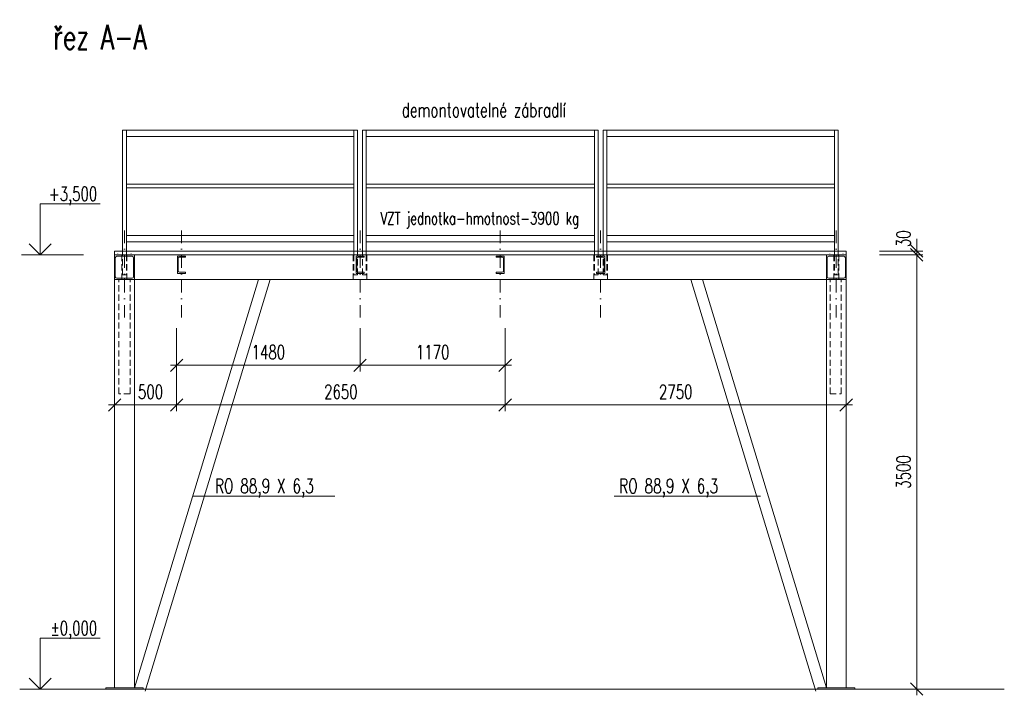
# Model space of a CAD drawing. Header units: millimetres. Extents: x 87184 to 252143, y -43579 to -2495.
# Tile 2 of 10: x 100610 to 108550, y -32645 to -27200. Entities that reach past the tile are written whole.
import ezdxf
from ezdxf.enums import TextEntityAlignment as Align

# ---------------------------------------------------------------- set-up
doc = ezdxf.new("R2010")
doc.units = ezdxf.units.MM
doc.header["$LTSCALE"] = 200
for name, pattern in [('DASHDOT', [1, 0.5, -0.25, 0, -0.25]), ('ČÁRKOVANÁ', [0.75, 0.5, -0.25]), ('ČÁRKOVANÁX2', [1.5, 1, -0.5])]:
    doc.linetypes.add(name, pattern=pattern)
doc.layers.get('Defpoints').update_dxf_attribs({"color": 140})
doc.layers.add('A99_N_kce-pohl', color=1, linetype='Continuous', lineweight=5)
doc.layers.add('A99_N_koty-100', color=160, linetype='Continuous', lineweight=5)
doc.styles.add('A99_kota', font='isocpeur.ttf')
doc.styles.add('AR-KOTY', font='simplex', dxfattribs={"width": 0.7})
doc.styles.add('Popis', font='arial.ttf')
doc.styles.add('RomanS', font='romans.shx')
doc.dimstyles.new('VZT_50', dxfattribs={"dimscale": 0, "dimtxt": 112.5, "dimasz": 100, "dimexe": 50, "dimexo": 50, "dimgap": 50, "dimtad": 1, "dimdec": 0, "dimtxsty": 'AR-KOTY', "dimblk": 'OBLIQUE', "dimcen": 90, "dimdle": 50, "dimadec": 1, "dimazin": 0, "dimtfac": 1, "dimtdec": 0, "dimtix": 1, "dimtmove": 2, "dimatfit": 3, "dimldrblk": 'OBLIQUE', "dimfxl": 0, "dimlwd": 5, "dimlwe": 5, "dimarcsym": 0})

# ---------------------------------------------------------------- blocks, each defined once
blk = doc.blocks.new('_OBLIQUE')
at = {"color": 0, "linetype": 'ByBlock'}
blk.add_line((-0.5, -0.5), (0.5, 0.5), dxfattribs=at)
blk = doc.blocks.new('*D33')
at = {"layer": 'A99_N_koty-100', "color": 0, "linetype": 'Continuous', "lineweight": 5, "ltscale": 0.5, "transparency": 16777216}
for p, q in [((107844.2, -32645), (107844.2, -29045)), ((107544.2, -29095), (107894.2, -29095)), ((107544.2, -32595), (107894.2, -32595))]:
    blk.add_line(p, q, dxfattribs=at)
at = {"layer": 'Defpoints', "color": 0, "linetype": 'Continuous', "ltscale": 0.5, "transparency": 16777216}
for p in [(107045, -29095), (107844.2, -29095), (107045, -32595)]:
    blk.add_point(p, dxfattribs=at)
at = {"layer": 'A99_N_koty-100', "color": 0, "linetype": 'Continuous', "lineweight": 5, "ltscale": 0.5, "transparency": 16777216, "xscale": 100, "yscale": 100, "zscale": 100}
for p, rotation in [((107844.2, -29095), 90), ((107844.2, -32595), 270)]:
    blk.add_blockref('_OBLIQUE', p, dxfattribs=dict(at, rotation=rotation))
at = {"layer": 'A99_N_koty-100', "color": 0, "linetype": 'Continuous', "ltscale": 0.5, "transparency": 16777216, "insert": (107737.9, -30845), "char_height": 112.5, "attachment_point": 5, "rotation": 90, "style": 'AR-KOTY'}
blk.add_mtext('3500', dxfattribs=at)
blk = doc.blocks.new('*U27')
at = {"color": 0, "linetype": 'Continuous', "lineweight": -2}
for p, q in [((0, -200), (0, 0)), ((80, 0), (0, 0)), ((80, -11), (80, 0)), ((6, -176), (6, -24)), ((80, -11), (19, -11)), ((80, -200), (0, -200)), ((80, -189), (19, -189)), ((80, -200), (80, -189))]:
    blk.add_line(p, q, dxfattribs=at)
for centre, start, end in [((19, -24), 90, 180), ((19, -176), 180, 270)]:
    blk.add_arc(centre, 13, start, end, dxfattribs=at)
at = {"layer": 'Defpoints', "color": 221, "style": 'Popis'}
blk.add_attdef('VELIKOST_PROFILU', text='', height=5, dxfattribs=at).set_placement((7.4, 6.3), align=Align.BOTTOM_LEFT)
blk = doc.blocks.new('*U71')
at = {"color": 0, "linetype": 'Continuous', "lineweight": -2}
for p, q in [((0, -140), (0, 0)), ((65, 0), (0, 0)), ((65, -9), (65, 0)), ((5, -119), (5, -21)), ((65, -9), (17, -9)), ((65, -140), (0, -140)), ((65, -131), (17, -131)), ((65, -140), (65, -131))]:
    blk.add_line(p, q, dxfattribs=at)
for centre, start, end in [((17, -21), 90, 180), ((17, -119), 180, 270)]:
    blk.add_arc(centre, 12, start, end, dxfattribs=at)
at = {"layer": 'Defpoints', "color": 221, "style": 'Popis'}
blk.add_attdef('VELIKOST_PROFILU', text='', height=5, dxfattribs=at).set_placement((7.4, 6.3), align=Align.BOTTOM_LEFT)
blk = doc.blocks.new('*D31')
at = {"layer": 'A99_N_koty-100', "color": 0, "linetype": 'Continuous', "lineweight": 5, "ltscale": 0.5, "transparency": 16777216}
for p, q in [((103355, -29685), (103355, -30035)), ((104525, -29685), (104525, -30035)), ((103305, -29985), (104575, -29985))]:
    blk.add_line(p, q, dxfattribs=at)
at = {"layer": 'Defpoints', "color": 0, "linetype": 'Continuous', "ltscale": 0.5, "transparency": 16777216}
for p in [(103355, -29295), (104525, -29295), (104525, -29985)]:
    blk.add_point(p, dxfattribs=at)
at = {"layer": 'A99_N_koty-100', "color": 0, "linetype": 'Continuous', "lineweight": 5, "ltscale": 0.5, "transparency": 16777216, "xscale": 100, "yscale": 100, "zscale": 100, "rotation": 180}
blk.add_blockref('_OBLIQUE', (103355, -29985), dxfattribs=at)
at = {"layer": 'A99_N_koty-100', "color": 0, "linetype": 'Continuous', "lineweight": 5, "ltscale": 0.5, "transparency": 16777216, "xscale": 100, "yscale": 100, "zscale": 100}
blk.add_blockref('_OBLIQUE', (104525, -29985), dxfattribs=at)
at = {"layer": 'A99_N_koty-100', "color": 0, "linetype": 'Continuous', "ltscale": 0.5, "transparency": 16777216, "insert": (103940, -29878.8), "char_height": 112.5, "attachment_point": 5, "style": 'AR-KOTY'}
blk.add_mtext('1170', dxfattribs=at)
blk = doc.blocks.new('*D44')
at = {"layer": 'A99_N_koty-100', "color": 0, "linetype": 'Continuous', "lineweight": 5, "ltscale": 0.5, "transparency": 16777216}
for p, q in [((101875, -29685), (101875, -30035)), ((103355, -29685), (103355, -30035)), ((101825, -29985), (103405, -29985))]:
    blk.add_line(p, q, dxfattribs=at)
at = {"layer": 'Defpoints', "color": 0, "linetype": 'Continuous', "ltscale": 0.5, "transparency": 16777216}
for p in [(103355, -29295), (101875, -29300), (103355, -29985)]:
    blk.add_point(p, dxfattribs=at)
at = {"layer": 'A99_N_koty-100', "color": 0, "linetype": 'Continuous', "lineweight": 5, "ltscale": 0.5, "transparency": 16777216, "xscale": 100, "yscale": 100, "zscale": 100, "rotation": 180}
blk.add_blockref('_OBLIQUE', (101875, -29985), dxfattribs=at)
at = {"layer": 'A99_N_koty-100', "color": 0, "linetype": 'Continuous', "lineweight": 5, "ltscale": 0.5, "transparency": 16777216, "xscale": 100, "yscale": 100, "zscale": 100}
blk.add_blockref('_OBLIQUE', (103355, -29985), dxfattribs=at)
at = {"layer": 'A99_N_koty-100', "color": 0, "linetype": 'Continuous', "ltscale": 0.5, "transparency": 16777216, "insert": (102615, -29878.8), "char_height": 112.5, "attachment_point": 5, "style": 'AR-KOTY'}
blk.add_mtext('1480', dxfattribs=at)
blk = doc.blocks.new('*D29')
at = {"layer": 'A99_N_koty-100', "color": 0, "linetype": 'Continuous', "lineweight": 5, "ltscale": 0.5, "transparency": 16777216}
for p, q in [((101875, -30005), (101875, -30355)), ((101325, -30305), (101925, -30305)), ((101375, -30305), (101375, -30255))]:
    blk.add_line(p, q, dxfattribs=at)
at = {"layer": 'Defpoints', "color": 0, "linetype": 'Continuous', "ltscale": 0.5, "transparency": 16777216}
for p in [(101875, -29095), (101375, -30305), (101875, -30305)]:
    blk.add_point(p, dxfattribs=at)
at = {"layer": 'A99_N_koty-100', "color": 0, "linetype": 'Continuous', "lineweight": 5, "ltscale": 0.5, "transparency": 16777216, "xscale": 100, "yscale": 100, "zscale": 100, "rotation": 180}
blk.add_blockref('_OBLIQUE', (101375, -30305), dxfattribs=at)
at = {"layer": 'A99_N_koty-100', "color": 0, "linetype": 'Continuous', "lineweight": 5, "ltscale": 0.5, "transparency": 16777216, "xscale": 100, "yscale": 100, "zscale": 100}
blk.add_blockref('_OBLIQUE', (101875, -30305), dxfattribs=at)
at = {"layer": 'A99_N_koty-100', "color": 0, "linetype": 'Continuous', "ltscale": 0.5, "transparency": 16777216, "insert": (101665, -30198.8), "char_height": 112.5, "attachment_point": 5, "style": 'AR-KOTY'}
blk.add_mtext('500', dxfattribs=at)
blk = doc.blocks.new('*D30')
at = {"layer": 'A99_N_koty-100', "color": 0, "linetype": 'Continuous', "lineweight": 5, "ltscale": 0.5, "transparency": 16777216}
for p, q in [((101875, -30005), (101875, -30355)), ((104525, -30005), (104525, -30355)), ((101825, -30305), (104575, -30305))]:
    blk.add_line(p, q, dxfattribs=at)
at = {"layer": 'Defpoints', "color": 0, "linetype": 'Continuous', "ltscale": 0.5, "transparency": 16777216}
for p in [(101875, -29095), (104525, -29095), (104525, -30305)]:
    blk.add_point(p, dxfattribs=at)
at = {"layer": 'A99_N_koty-100', "color": 0, "linetype": 'Continuous', "lineweight": 5, "ltscale": 0.5, "transparency": 16777216, "xscale": 100, "yscale": 100, "zscale": 100, "rotation": 180}
blk.add_blockref('_OBLIQUE', (101875, -30305), dxfattribs=at)
at = {"layer": 'A99_N_koty-100', "color": 0, "linetype": 'Continuous', "lineweight": 5, "ltscale": 0.5, "transparency": 16777216, "xscale": 100, "yscale": 100, "zscale": 100}
blk.add_blockref('_OBLIQUE', (104525, -30305), dxfattribs=at)
at = {"layer": 'A99_N_koty-100', "color": 0, "linetype": 'Continuous', "ltscale": 0.5, "transparency": 16777216, "insert": (103200, -30198.8), "char_height": 112.5, "attachment_point": 5, "style": 'AR-KOTY'}
blk.add_mtext('2650', dxfattribs=at)
blk = doc.blocks.new('*D43')
at = {"layer": 'A99_N_koty-100', "color": 0, "linetype": 'Continuous', "lineweight": 5, "ltscale": 0.5, "transparency": 16777216}
for p, q in [((104525, -30005), (104525, -30355)), ((104475, -30305), (107325, -30305)), ((107275, -30305), (107275, -30255))]:
    blk.add_line(p, q, dxfattribs=at)
at = {"layer": 'Defpoints', "color": 0, "linetype": 'Continuous', "ltscale": 0.5, "transparency": 16777216}
for p in [(104525, -29095), (107275, -30305), (107275, -30305)]:
    blk.add_point(p, dxfattribs=at)
at = {"layer": 'A99_N_koty-100', "color": 0, "linetype": 'Continuous', "lineweight": 5, "ltscale": 0.5, "transparency": 16777216, "xscale": 100, "yscale": 100, "zscale": 100, "rotation": 180}
blk.add_blockref('_OBLIQUE', (104525, -30305), dxfattribs=at)
at = {"layer": 'A99_N_koty-100', "color": 0, "linetype": 'Continuous', "lineweight": 5, "ltscale": 0.5, "transparency": 16777216, "xscale": 100, "yscale": 100, "zscale": 100}
blk.add_blockref('_OBLIQUE', (107275, -30305), dxfattribs=at)
at = {"layer": 'A99_N_koty-100', "color": 0, "linetype": 'Continuous', "ltscale": 0.5, "transparency": 16777216, "insert": (105900, -30198.8), "char_height": 112.5, "attachment_point": 5, "style": 'AR-KOTY'}
blk.add_mtext('2750', dxfattribs=at)
blk = doc.blocks.new('*U13')
at = {"color": 0, "linetype": 'ByBlock', "lineweight": -2}
blk.add_line((-3, 0), (7, 0), dxfattribs=at)
for points in [[(0, 0), (0, 8.2), (0, 8.2), (9.7, 8.2)], [(-1.75, 1.75), (0, 0), (1.75, 1.75)]]:
    blk.add_lwpolyline(points, dxfattribs=at)
at = {"color": 0, "linetype": 'ByBlock', "lineweight": -2, "style": 'A99_kota'}
for tag, p in [('VYSKA', (9.2, 10.95)), ('POPIS', (9.2, 7.7))]:
    blk.add_attdef(tag, text='', height=2, dxfattribs=at).set_placement(p, align=Align.TOP_RIGHT)
blk = doc.blocks.new('*D70')
at = {"layer": 'A99_N_koty-100', "color": 0, "linetype": 'Continuous', "lineweight": 5, "ltscale": 0.5, "transparency": 16777216}
for p, q in [((107844.2, -29065), (107844.2, -28965)), ((107544.2, -29065), (107894.2, -29065)), ((107544.2, -29095), (107894.2, -29095)), ((107844.2, -29095), (107844.2, -29065)), ((107844.2, -29095), (107844.2, -29195))]:
    blk.add_line(p, q, dxfattribs=at)
at = {"layer": 'Defpoints', "color": 0, "linetype": 'Continuous', "ltscale": 0.5, "transparency": 16777216}
for p in [(107275, -29065), (107275, -29095), (107844.2, -29065)]:
    blk.add_point(p, dxfattribs=at)
at = {"layer": 'A99_N_koty-100', "color": 0, "linetype": 'Continuous', "lineweight": 5, "ltscale": 0.5, "transparency": 16777216, "xscale": 100, "yscale": 100, "zscale": 100}
for p, rotation in [((107844.2, -29065), 270), ((107844.2, -29095), 90)]:
    blk.add_blockref('_OBLIQUE', p, dxfattribs=dict(at, rotation=rotation))
at = {"layer": 'A99_N_koty-100', "color": 0, "linetype": 'Continuous', "ltscale": 0.5, "transparency": 16777216, "insert": (107737.9, -28965), "char_height": 112.5, "attachment_point": 5, "rotation": 90, "style": 'AR-KOTY'}
blk.add_mtext('30', dxfattribs=at)

msp = doc.modelspace()

# ---------------------------------------------------------------- linework, layer by layer
at = {"layer": 'A99_N_kce-pohl', "lineweight": 5}
msp.add_line((101380, -29095), (107275, -29095), dxfattribs=at)
for points in [[(101440, -29095), (101440, -28090), (101470, -28090), (101470, -29095), (101440, -29095)], [(101470, -28090), (103305, -28090), (103305, -28140), (101470, -28140), (101470, -28090)], [(103335, -29095), (103335, -28090), (103305, -28090), (103305, -29095), (103335, -29095)], [(103375, -29095), (103375, -28090), (103405, -28090), (103405, -29095), (103375, -29095)], [(105245, -28090), (103405, -28090), (103405, -28140), (105245, -28140), (105245, -28090)], [(105275, -29095), (105275, -28090), (105245, -28090), (105245, -29095), (105275, -29095)], [(105315, -29095), (105315, -28090), (105345, -28090), (105345, -29095), (105315, -29095)], [(107180, -28090), (105345, -28090), (105345, -28140), (107180, -28140), (107180, -28090)], [(107210, -29095), (107210, -28090), (107180, -28090), (107180, -29095), (107210, -29095)], [(101470, -28525), (103305, -28525), (103305, -28555), (101470, -28555), (101470, -28525)], [(105245, -28525), (103405, -28525), (103405, -28555), (105245, -28555), (105245, -28525)], [(107180, -28525), (105345, -28525), (105345, -28555), (107180, -28555), (107180, -28525)], [(101470, -28940), (103305, -28940), (103305, -28990), (101470, -28990), (101470, -28940)], [(105245, -28940), (103405, -28940), (103405, -28990), (105245, -28990), (105245, -28940)], [(107180, -28940), (105345, -28940), (105345, -28990), (107180, -28990), (107180, -28940)]]:
    msp.add_lwpolyline(points, dxfattribs=at)
at = {"layer": 'A99_N_kce-pohl'}
for points in [[(101375, -29095), (101375, -29065), (107275, -29065), (107275, -29095)], [(101305, -32595), (101305, -32585), (101605, -32585), (101605, -32595)], [(107045, -32595), (107045, -32585), (107345, -32585), (107345, -32595)]]:
    msp.add_lwpolyline(points, close=True, dxfattribs=at)
at = {"layer": 'A99_N_kce-pohl', "linetype": 'ČÁRKOVANÁ', "lineweight": 0, "ltscale": 0.5}
for points in [[(101475, -29095), (101475, -29295), (101435, -29295), (101435, -29095)], [(101470, -29095), (101470, -29255), (101440, -29255), (101440, -29095)], [(103300, -29095), (103300, -29295), (103410, -29295), (103410, -29095)], [(103305, -29095), (103305, -29255), (103335, -29255), (103335, -29095)], [(103405, -29095), (103405, -29255), (103375, -29255), (103375, -29095)], [(105240, -29095), (105240, -29295), (105350, -29295), (105350, -29095)], [(105245, -29095), (105245, -29255), (105275, -29255), (105275, -29095)], [(105345, -29095), (105345, -29255), (105315, -29255), (105315, -29095)], [(107175, -29095), (107175, -29295), (107215, -29295), (107215, -29095)], [(107180, -29095), (107180, -29255), (107210, -29255), (107210, -29095)]]:
    msp.add_lwpolyline(points, dxfattribs=at)
at = {"layer": 'A99_N_kce-pohl'}
for points in [[(101375, -29295), (107275, -29295)], [(101375, -29295), (101375, -32585)], [(101535, -29295), (101535, -32585)], [(107115, -29295), (107115, -32585)], [(107275, -29295), (107275, -32585)], [(108550, -32595), (100610, -32595)]]:
    msp.add_lwpolyline(points, dxfattribs=at)
at = {"layer": 'A99_N_kce-pohl', "linetype": 'ČÁRKOVANÁX2', "lineweight": 5, "ltscale": 0.25}
for points in [[(101410, -30215), (101410, -29295)], [(101500, -30215), (101500, -29295)], [(107145, -30215), (107145, -29295)], [(107235, -30215), (107235, -29295)], [(101500, -30215), (101410, -30215)], [(107145, -30215), (107235, -30215)]]:
    msp.add_lwpolyline(points, dxfattribs=at)
at = {"layer": 'A99_N_kce-pohl', "lineweight": 13, "ltscale": 0.05}
for points in [[(101535, -29295), (102535, -29295), (101535, -32585)], [(102629.1, -29295), (101621.1, -32611.2)], [(106020.9, -29295), (107028.9, -32611.2)], [(107115, -29295), (106115, -29295), (107115, -32585)]]:
    msp.add_lwpolyline(points, dxfattribs=at)
at = {"layer": 'A99_N_koty-100', "linetype": 'DASHDOT'}
for points in [[(101455, -29600), (101455, -28895)], [(101915, -29600), (101915, -28895)], [(103355, -29600), (103355, -28895)], [(104485, -29600), (104485, -28895)], [(105295, -29600), (105295, -28895)], [(107195, -29600), (107195, -28895)]]:
    msp.add_lwpolyline(points, dxfattribs=at)
at = {"layer": 'A99_N_koty-100', "color": 1, "lineweight": 5, "ltscale": 0.05}
for points in [[(102007.5, -31040), (102007.5, -31040), (103150, -31040)], [(105405, -31040), (105405, -31040), (106585, -31040)]]:
    msp.add_lwpolyline(points, dxfattribs=at)

# ---------------------------------------------------------------- block references
at = {"lineweight": 9}
ref = msp.add_blockref('*U27', (101375, -29095), dxfattribs=at)
ref.add_attrib('VELIKOST_PROFILU', '200', dxfattribs={"layer": 'Defpoints', "color": 221, "height": 5, "style": 'Popis'}).set_placement((101395.2, -29088.7), align=Align.BOTTOM_LEFT)
ref = msp.add_blockref('*U27', (101535, -29095), dxfattribs=dict(at, xscale=-1))
ref.add_attrib('VELIKOST_PROFILU', '200', dxfattribs={"layer": 'Defpoints', "color": 221, "height": 5, "style": 'Popis'}).set_placement((101503.3, -29088.7), align=Align.BOTTOM_LEFT)
ref = msp.add_blockref('*U71', (101882.5, -29105), dxfattribs=at)
ref.add_attrib('VELIKOST_PROFILU', '200', dxfattribs={"layer": 'Defpoints', "color": 221, "height": 5, "style": 'Popis'}).set_placement((101902.7, -29098.7), align=Align.BOTTOM_LEFT)
ref = msp.add_blockref('*U71', (103322.5, -29105), dxfattribs=at)
ref.add_attrib('VELIKOST_PROFILU', '200', dxfattribs={"layer": 'Defpoints', "color": 221, "height": 5, "style": 'Popis'}).set_placement((103342.7, -29098.7), align=Align.BOTTOM_LEFT)
ref = msp.add_blockref('*U71', (104517.5, -29105), dxfattribs=dict(at, xscale=-1))
ref.add_attrib('VELIKOST_PROFILU', '200', dxfattribs={"layer": 'Defpoints', "color": 221, "height": 5, "style": 'Popis'}).set_placement((104485.8, -29098.7), align=Align.BOTTOM_LEFT)
ref = msp.add_blockref('*U71', (105327.5, -29105), dxfattribs=dict(at, xscale=-1))
ref.add_attrib('VELIKOST_PROFILU', '200', dxfattribs={"layer": 'Defpoints', "color": 221, "height": 5, "style": 'Popis'}).set_placement((105295.8, -29098.7), align=Align.BOTTOM_LEFT)
ref = msp.add_blockref('*U27', (107115, -29095), dxfattribs=at)
ref.add_attrib('VELIKOST_PROFILU', '200', dxfattribs={"layer": 'Defpoints', "color": 221, "height": 5, "style": 'Popis'}).set_placement((107135.2, -29088.7), align=Align.BOTTOM_LEFT)
ref = msp.add_blockref('*U27', (107275, -29095), dxfattribs=dict(at, xscale=-1))
ref.add_attrib('VELIKOST_PROFILU', '200', dxfattribs={"layer": 'Defpoints', "color": 221, "height": 5, "style": 'Popis'}).set_placement((107243.3, -29088.7), align=Align.BOTTOM_LEFT)
at = {"layer": 'A99_N_koty-100'}
ref = msp.add_blockref('*U13', (100775, -29095), dxfattribs=dict(at, xscale=50, yscale=50, zscale=50))
ref.add_attrib('VYSKA', '+3,500', dxfattribs={"layer": '0', "color": 0, "linetype": 'ByBlock', "lineweight": -2, "height": 112, "style": 'AR-KOTY', "width": 0.7}).set_placement((101235, -28547.5), align=Align.TOP_RIGHT)
ref = msp.add_blockref('*U13', (100775, -32595), dxfattribs=dict(at, xscale=50, yscale=50, zscale=50))
ref.add_attrib('VYSKA', '±0,000', dxfattribs={"layer": '0', "color": 0, "linetype": 'ByBlock', "lineweight": -2, "height": 112, "style": 'AR-KOTY', "width": 0.7}).set_placement((101235, -32047.5), align=Align.TOP_RIGHT)

# ---------------------------------------------------------------- texts
at = {"layer": 'A99_N_koty-100', "lineweight": 20, "style": 'RomanS', "width": 0.7}
msp.add_text('řez A-A', height=200, dxfattribs=at).set_placement((101258.3, -27440), align=Align.CENTER)
at = {"layer": 'A99_N_koty-100', "lineweight": 9, "style": 'RomanS', "width": 0.7}
for s, height, p in [('demontovatelné zábradlí', 115, (104353.3, -27985)), ('VZT jednotka-hmotnost-3900 kg', 100, (104320, -28850))]:
    msp.add_text(s, height=height, dxfattribs=at).set_placement(p, align=Align.CENTER)
at = {"layer": 'A99_N_koty-100', "color": 1, "char_height": 115, "width": 955.093, "attachment_point": 1, "style": 'AR-KOTY'}
for insert in [(102185, -30900), (105445, -30900)]:
    msp.add_mtext('RO 88,9 X 6,3', dxfattribs=dict(at, insert=insert))

# ---------------------------------------------------------------- dimensions: what is measured, and where the dimension line sits
at = {"layer": 'A99_N_koty-100', "linetype": 'Continuous', "ltscale": 0.5}
dim = msp.add_linear_dim(base=(107844.2, -29065), p1=(107275, -29095), p2=(107275, -29065), angle=90, dimstyle='VZT_50', override={"dimscale": 1}, dxfattribs=at)
dim.commit()
dim.dimension.update_dxf_attribs({"geometry": '*D70', "text_midpoint": (107737.9, -28965), "dimtype": 160})
dim = msp.add_linear_dim(base=(107844.2, -29095), p1=(107045, -32595), p2=(107045, -29095), angle=90, dimstyle='VZT_50', override={"dimscale": 1}, dxfattribs=at)
dim.commit()
dim.dimension.update_dxf_attribs({"geometry": '*D33', "text_midpoint": (107737.9, -30845)})
dim = msp.add_linear_dim(base=(101875, -30305), p1=(101375, -30305), p2=(101875, -29095), dimstyle='VZT_50', override={"dimscale": 1}, dxfattribs=at)
dim.commit()
dim.dimension.update_dxf_attribs({"geometry": '*D29', "text_midpoint": (101665, -30198.8), "dimtype": 160})
for base, p1, p2, picture, middle in [((104525, -30305), (101875, -29095), (104525, -29095), '*D30', (103200, -30198.8)), ((107275, -30305), (104525, -29095), (107275, -30305), '*D43', (105900, -30198.8)), ((103355, -29985), (101875, -29300), (103355, -29295), '*D44', (102615, -29878.8)), ((104525, -29985), (103355, -29295), (104525, -29295), '*D31', (103940, -29878.8))]:
    dim = msp.add_linear_dim(base=base, p1=p1, p2=p2, dimstyle='VZT_50', override={"dimscale": 1}, dxfattribs=at)
    dim.commit()
    dim.dimension.update_dxf_attribs({"geometry": picture, "text_midpoint": middle})

doc.saveas('drawing.dxf')
